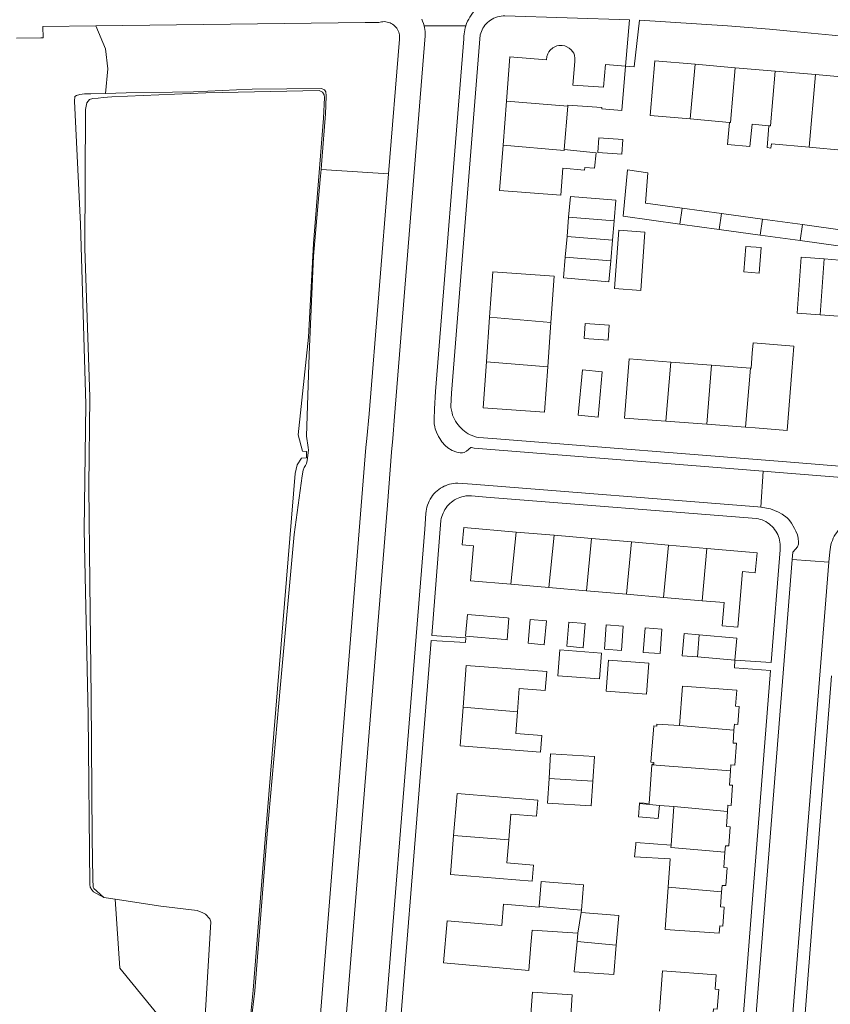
# Model space of a CAD drawing. Header units: metres. Extents: x 89888 to 94270, y 464165 to 468904.
# Tile 149 of 256: x 92521 to 92648, y 466661 to 466816. Entities that reach past the tile are written whole.
import ezdxf

# ---------------------------------------------------------------- set-up
doc = ezdxf.new("R2010")
doc.units = ezdxf.units.M
for name, color, linetype, lineweight in [('B_BEBOUWINGSGRENS_0', 251, 'CONTINUOUS', 13), ('B_TUSSENMUUR_0', 251, 'CONTINUOUS', 13), ('T_CULTUURGRENS_0', 251, 'CONTINUOUS', 13), ('V_WEGGRENS_0', 251, 'CONTINUOUS', 13), ('W_KADEMUUR_30CM_LIJN_0', 251, 'CONTINUOUS', 13), ('W_WATERGRENS_0', 251, 'CONTINUOUS', 13)]:
    doc.layers.add(name, color=color, linetype=linetype, lineweight=lineweight)

msp = doc.modelspace()

# ---------------------------------------------------------------- linework, layer by layer
at = {"layer": 'B_BEBOUWINGSGRENS_0'}
for p, q in [((92633.01, 466808.05), (92626.74, 466808.59)), ((92639.27, 466807.52), (92633.01, 466808.05)), ((92645.55, 466806.98), (92639.27, 466807.52)), ((92651.84, 466806.44), (92645.55, 466806.98)), ((92597.21, 466802.79), (92596.68, 466795.91)), ((92606.26, 466795.26), (92606.79, 466802.04)), ((92625.96, 466800.03), (92632.1, 466799.5)), ((92611.52, 466794.8), (92615.25, 466794.54)), ((92630.84, 466785.24), (92624.69, 466786.08)), ((92606.94, 466784.64), (92606.69, 466781.66)), ((92637.27, 466784.36), (92630.84, 466785.24)), ((92613.79, 466781.07), (92614.04, 466784.07)), ((92624.34, 466783.58), (92630.5, 466782.74)), ((92643.54, 466783.5), (92637.27, 466784.36)), ((92649.8, 466782.64), (92643.54, 466783.5)), ((92606.69, 466781.66), (92606.42, 466778.4)), ((92630.5, 466782.74), (92636.93, 466781.85)), ((92636.93, 466781.85), (92643.19, 466780.99)), ((92613.52, 466777.82), (92613.79, 466781.07)), ((92643.19, 466780.99), (92649.46, 466780.12)), ((92634.34, 466776.09), (92636.76, 466775.91)), ((92614.14, 466773.49), (92618.22, 466773.2)), ((92594.57, 466768.99), (92594.07, 466762.03)), ((92603.68, 466761.26), (92604.17, 466768.19)), ((92613.11, 466765.43), (92613.26, 466767.76)), ((92629.3, 466761.5), (92622.93, 466761.98)), ((92635.41, 466761.03), (92629.3, 466761.5)), ((92635.49, 466761.02), (92635.41, 466761.03)), ((92608.45, 466753.65), (92611.55, 466753.36)), ((92622.13, 466752.74), (92628.55, 466752.26)), ((92628.55, 466752.26), (92634.6, 466751.8)), ((92604.67, 466734.87), (92598.74, 466735.38)), ((92610.53, 466734.37), (92604.67, 466734.87)), ((92616.78, 466733.83), (92610.53, 466734.37)), ((92622.58, 466733.33), (92616.78, 466733.83)), ((92628.57, 466732.81), (92622.58, 466733.33)), ((92597.89, 466727.21), (92603.85, 466726.7)), ((92603.85, 466726.7), (92609.73, 466726.19)), ((92609.73, 466726.19), (92615.98, 466725.65)), ((92615.98, 466725.65), (92621.79, 466725.15)), ((92621.79, 466725.15), (92627.85, 466724.63)), ((92627.09, 466715.83), (92632.96, 466715.32)), ((92621.14, 466692.59), (92623.4, 466692.41)), ((92623.4, 466692.41), (92622.97, 466686.38)), ((92608.9, 466675.85), (92608.94, 466676.23)), ((92608.4, 466672.61), (92608.27, 466671.28))]:
    msp.add_line(p, q, dxfattribs=at)
for points in [[(92615.81, 466808.28), (92612.69, 466808.54), (92612.4, 466805), (92607.61, 466805.34), (92607.91, 466809.01), (92607.93, 466809.51), (92607.85, 466810.02), (92607.73, 466810.33), (92607.35, 466810.84), (92607.01, 466811.09), (92606.57, 466811.38), (92606.32, 466811.46), (92605.95, 466811.55), (92605.6, 466811.54), (92605.38, 466811.52), (92605.1, 466811.45), (92604.59, 466811.24), (92604.48, 466811.17), (92604.06, 466810.8), (92603.85, 466810.55), (92603.67, 466810.23), (92603.53, 466809.79), (92603.49, 466809.31)], [(92603.49, 466809.31), (92597.76, 466809.76), (92597.21, 466802.79)], [(92606.79, 466802.04), (92606.8, 466802.18), (92612.13, 466801.8), (92612.12, 466801.62), (92615.25, 466801.36), (92615.81, 466808.28)], [(92626.74, 466808.59), (92620.41, 466809.13), (92619.67, 466800.57), (92625.96, 466800.03)], [(92632.1, 466799.5), (92631.79, 466796.01), (92635.31, 466795.73), (92635.65, 466799.2), (92638.25, 466798.98)], [(92638.25, 466798.98), (92637.98, 466795.56), (92638.59, 466795.47), (92638.67, 466796.14), (92644.58, 466795.61)], [(92615.25, 466794.54), (92615.41, 466796.82), (92611.68, 466797.08), (92611.52, 466794.8)], [(92596.68, 466795.91), (92596.12, 466788.86), (92605.7, 466788.1), (92606.03, 466792.31), (92609.42, 466792.01), (92609.47, 466792.44), (92611.01, 466792.31), (92611.26, 466794.71), (92606.26, 466795.26)], [(92644.58, 466795.61), (92650.14, 466795.12), (92650.11, 466794.45), (92650.81, 466794.39)], [(92624.69, 466786.08), (92618.99, 466786.86), (92619.34, 466791.6), (92616.15, 466792.05), (92615.48, 466784.8), (92624.34, 466783.58)], [(92614.04, 466784.07), (92614.3, 466787.32), (92607.21, 466787.91), (92606.94, 466784.64)], [(92618.22, 466773.2), (92618.87, 466782.32), (92614.79, 466782.61), (92614.14, 466773.49)], [(92636.76, 466775.91), (92637.06, 466779.9), (92634.65, 466780.09), (92634.34, 466776.09)], [(92606.42, 466778.4), (92606.15, 466775.15), (92613.25, 466774.56), (92613.52, 466777.82)], [(92646.92, 466778.12), (92643.32, 466778.39), (92642.67, 466769.65), (92646.28, 466769.38)], [(92646.28, 466769.38), (92649.88, 466769.12), (92650.53, 466777.85), (92646.92, 466778.12)], [(92604.17, 466768.19), (92604.69, 466775.44), (92595.08, 466776.13), (92594.57, 466768.99)], [(92613.26, 466767.76), (92609.51, 466768.01), (92609.36, 466765.67), (92613.11, 466765.43)], [(92634.6, 466751.8), (92636.13, 466751.69), (92641.11, 466751.28), (92641.84, 466760.49), (92642.15, 466764.47), (92635.8, 466764.97), (92635.67, 466763.39), (92635.49, 466761.02)], [(92594.07, 466762.03), (92593.55, 466754.84), (92603.17, 466754.15), (92603.68, 466761.26)], [(92622.93, 466761.98), (92616.41, 466762.48), (92615.7, 466753.23), (92622.13, 466752.74)], [(92611.55, 466753.36), (92612.21, 466760.48), (92609.11, 466760.77), (92608.45, 466753.65)], [(92598.74, 466735.38), (92590.52, 466736.09), (92590.28, 466733.37), (92592.04, 466733.22), (92591.57, 466727.75), (92597.89, 466727.21)], [(92627.85, 466724.63), (92631.29, 466724.34), (92630.98, 466720.69), (92633.4, 466720.48), (92634.15, 466729.19), (92636.15, 466729.02), (92636.42, 466732.14), (92628.57, 466732.81)], [(92596.99, 466718.55), (92597.3, 466718.53), (92597.59, 466721.91), (92597.34, 466721.93), (92591.12, 466722.47), (92590.82, 466719.09), (92596.99, 466718.55)], [(92600.59, 466717.97), (92603.11, 466717.74), (92603.45, 466721.5), (92600.93, 466721.72), (92600.59, 466717.97)], [(92606.66, 466717.5), (92609.19, 466717.28), (92609.52, 466721.06), (92606.99, 466721.28), (92606.66, 466717.5)], [(92615.49, 466720.67), (92612.83, 466720.86), (92612.57, 466717.05), (92615.23, 466716.86), (92615.49, 466720.67)], [(92618.62, 466716.54), (92621.27, 466716.35), (92621.54, 466720.2), (92618.9, 466720.39), (92618.62, 466716.54)], [(92627.38, 466719.28), (92624.99, 466719.48), (92624.69, 466716.03), (92627.09, 466715.83)], [(92632.96, 466715.32), (92633.25, 466718.77), (92627.38, 466719.28)], [(92605.55, 466716.93), (92605.24, 466712.89), (92611.76, 466712.4), (92612.07, 466716.44), (92605.55, 466716.93)], [(92613.19, 466715.35), (92612.81, 466710.49), (92619.11, 466710.01), (92619.49, 466714.86), (92613.19, 466715.35)], [(92598.93, 466707.27), (92599.2, 466710.91), (92603.29, 466710.6), (92603.52, 466713.58), (92590.92, 466714.52), (92590.43, 466707.99)], [(92632.81, 466704.39), (92632.88, 466705.29), (92633.4, 466705.26), (92633.6, 466708.1), (92633.06, 466708.14), (92633.24, 466710.63), (92624.74, 466711.24), (92624.3, 466705.11)], [(92590.43, 466707.99), (92589.97, 466701.9), (92602.56, 466700.95), (92602.76, 466703.53), (92598.67, 466703.84), (92598.93, 466707.27)], [(92624.3, 466705.11), (92620.74, 466705.34), (92620.72, 466705.02), (92620.25, 466705.06), (92619.79, 466699.35), (92620.29, 466699.32), (92620.28, 466699.07), (92619.99, 466699.08), (92619.98, 466698.96)], [(92632.27, 466697.99), (92632.34, 466698.93), (92632.96, 466698.88), (92633.2, 466702.32), (92632.67, 466702.36), (92632.81, 466704.39)], [(92610.71, 466696.39), (92610.96, 466700.25), (92604.12, 466700.69), (92603.87, 466696.83)], [(92619.98, 466698.96), (92619.53, 466692.92), (92618.05, 466693.01), (92618.04, 466692.89)], [(92603.87, 466696.83), (92603.62, 466692.97), (92610.46, 466692.53), (92610.71, 466696.39)], [(92631.8, 466691.66), (92631.87, 466692.62), (92632.36, 466692.59), (92632.58, 466695.75), (92632.11, 466695.78), (92632.27, 466697.99)], [(92597.57, 466687.2), (92597.9, 466691.24), (92601.91, 466690.91), (92602.12, 466693.41), (92589.49, 466694.44), (92588.95, 466687.88)], [(92618.04, 466692.89), (92617.86, 466690.79), (92620.95, 466690.54), (92621.14, 466692.59)], [(92631.4, 466685.27), (92631.48, 466686.29), (92632.01, 466686.26), (92632.23, 466689.24), (92631.63, 466689.28), (92631.8, 466691.66)], [(92588.95, 466687.88), (92588.45, 466681.81), (92601.22, 466680.76), (92601.43, 466683.26), (92597.27, 466683.6), (92597.57, 466687.2)], [(92622.97, 466686.38), (92617.47, 466686.8), (92617.44, 466686.5), (92617.22, 466684.53), (92622.81, 466684.22), (92622.5, 466679.81)], [(92630.88, 466679.06), (92630.95, 466680.08), (92631.54, 466680.04), (92631.74, 466682.85), (92631.24, 466682.88), (92631.4, 466685.27)], [(92608.94, 466676.23), (92609.26, 466680.18), (92602.63, 466680.7), (92602.33, 466676.77)], [(92622.5, 466679.81), (92622.03, 466673.18), (92630.49, 466672.58), (92630.57, 466673.73), (92631.06, 466673.69), (92631.27, 466676.67), (92630.71, 466676.71), (92630.88, 466679.06)], [(92602.33, 466676.77), (92602.32, 466676.68), (92596.75, 466677.16), (92596.48, 466673.81), (92587.93, 466674.55), (92587.37, 466667.95), (92596.1, 466667.19), (92600.72, 466666.78), (92601.05, 466670.78), (92601.25, 466673.06), (92608.4, 466672.61)], [(92614.4, 466670.71), (92614.78, 466675.36), (92608.9, 466675.85)], [(92608.27, 466671.28), (92607.83, 466666.53), (92614.03, 466666.12), (92614.4, 466670.71)], [(92629.51, 466659.69), (92629.6, 466660.77), (92630.2, 466660.73), (92630.43, 466663.81), (92629.85, 466663.86), (92630.02, 466666.08), (92621.61, 466666.73), (92621.13, 466660.38)], [(92607.21, 466658.85), (92607.48, 466662.94), (92601.26, 466663.35), (92600.99, 466659.26), (92607.21, 466658.85)]]:
    msp.add_lwpolyline(points, dxfattribs=at)
at = {"layer": 'B_TUSSENMUUR_0'}
for p, q in [((92625.96, 466800.03), (92626.74, 466808.59)), ((92644.58, 466795.61), (92645.55, 466806.98)), ((92597.21, 466802.79), (92606.79, 466802.04)), ((92624.34, 466783.58), (92624.69, 466786.08)), ((92606.94, 466784.64), (92614.04, 466784.07)), ((92630.5, 466782.74), (92630.84, 466785.24)), ((92636.93, 466781.85), (92637.27, 466784.36)), ((92643.19, 466780.99), (92643.54, 466783.5)), ((92606.69, 466781.66), (92613.79, 466781.07)), ((92613.52, 466777.82), (92606.42, 466778.4)), ((92646.92, 466778.12), (92646.28, 466769.38)), ((92594.57, 466768.99), (92604.17, 466768.19)), ((92594.07, 466762.03), (92603.68, 466761.26)), ((92622.13, 466752.74), (92622.93, 466761.98)), ((92628.55, 466752.26), (92629.3, 466761.5)), ((92634.6, 466751.8), (92635.41, 466761.03)), ((92597.89, 466727.21), (92598.74, 466735.38)), ((92603.85, 466726.7), (92604.67, 466734.87)), ((92609.73, 466726.19), (92610.53, 466734.37)), ((92615.98, 466725.65), (92616.78, 466733.83)), ((92621.79, 466725.15), (92622.58, 466733.33)), ((92627.85, 466724.63), (92628.57, 466732.81)), ((92627.09, 466715.83), (92627.38, 466719.28)), ((92598.93, 466707.27), (92590.43, 466707.99)), ((92632.81, 466704.39), (92624.3, 466705.11)), ((92619.98, 466698.96), (92632.27, 466697.99)), ((92603.87, 466696.83), (92610.71, 466696.39)), ((92618.04, 466692.89), (92621.14, 466692.59)), ((92623.4, 466692.41), (92631.8, 466691.66)), ((92588.95, 466687.88), (92597.57, 466687.2)), ((92622.5, 466679.81), (92630.88, 466679.06)), ((92602.33, 466676.77), (92608.94, 466676.23)), ((92608.4, 466672.61), (92608.9, 466675.85)), ((92608.27, 466671.28), (92614.4, 466670.71))]:
    msp.add_line(p, q, dxfattribs=at)
for points in [[(92632.1, 466799.5), (92632.24, 466799.49), (92633.01, 466808.05)], [(92638.25, 466798.98), (92638.53, 466798.95), (92639.27, 466807.52)], [(92596.68, 466795.91), (92606.25, 466795.09), (92606.26, 466795.26)], [(92622.97, 466686.38), (92622.94, 466686.02), (92631.4, 466685.27)]]:
    msp.add_lwpolyline(points, dxfattribs=at)
at = {"layer": 'T_CULTUURGRENS_0'}
msp.add_line((92578.77, 466791.46), (92568.22, 466792.12), dxfattribs=at)
for points in [[(92532.97, 466814.59), (92534.5, 466811.02), (92534.82, 466807.87), (92534.49, 466804.02)], [(92534.49, 466804.02), (92537.7, 466804.1), (92544.98, 466804.23), (92548.23, 466804.3), (92554.98, 466804.6), (92557.4, 466804.71), (92568.28, 466804.82), (92568.76, 466804.57)], [(92568.76, 466804.57), (92568.96, 466804.28), (92569, 466803.64), (92568.96, 466802.12), (92568.88, 466800.82), (92568.34, 466793.52), (92568.22, 466792.12)], [(92529.64, 466802.82), (92529.7, 466803.54), (92529.96, 466803.71), (92530.48, 466803.87), (92531.21, 466803.95), (92532.16, 466803.96), (92534.49, 466804.02)], [(92534.24, 466678.21), (92532.62, 466679.07), (92532.35, 466679.37), (92532.1, 466679.8), (92532.04, 466680.23), (92531.76, 466706.72), (92531.12, 466735.75), (92531.41, 466755.39), (92530.57, 466783.56), (92529.64, 466802.82)], [(92568.22, 466792.12), (92568.07, 466790.55), (92567.02, 466778.54), (92566.34, 466763.17), (92565.93, 466750.37), (92566.18, 466748.61), (92566.23, 466748.18), (92566.04, 466746.58), (92565.9, 466746.12), (92565.75, 466745.78), (92565.56, 466745.47), (92565.38, 466745.05), (92565.24, 466744.17), (92564.02, 466735), (92561.87, 466711.53), (92559.75, 466688.16), (92557.85, 466663.58), (92556.33, 466651.15)], [(92535.97, 466677.94), (92536.7, 466667.12), (92543.63, 466658.62), (92544.89, 466647.91), (92547.73, 466641.93), (92556.23, 466640.99), (92566.62, 466640.99)]]:
    msp.add_lwpolyline(points, dxfattribs=at)
at = {"layer": 'V_WEGGRENS_0'}
for p, q in [((92616.48, 466815.57), (92615.81, 466808.28)), ((92590.85, 466814.61), (92584.31, 466814.63)), ((92520.55, 466812.68), (92524.38, 466812.73)), ((92637.37, 466744.9), (92637.03, 466739.25)), ((92647.67, 466730.67), (92636.72, 466594.28)), ((92641.91, 466731.11), (92647.67, 466730.67)), ((92590.83, 466718.83), (92585.51, 466719.19)), ((92638.64, 466714.98), (92632.96, 466715.32)), ((92638.54, 466713.71), (92631, 466618.12)), ((92640.68, 466617.86), (92648.09, 466712.9))]:
    msp.add_line(p, q, dxfattribs=at)
for points in [[(92596.13, 466818.91), (92595.74, 466818.85), (92595.37, 466818.77), (92595.01, 466818.67), (92594.65, 466818.55), (92594.3, 466818.41), (92593.96, 466818.25), (92593.63, 466818.07), (92593.31, 466817.87), (92593, 466817.65), (92592.71, 466817.41), (92592.43, 466817.15), (92592.17, 466816.88), (92591.92, 466816.59), (92591.7, 466816.29), (92591.49, 466815.98), (92591.3, 466815.65), (92591.13, 466815.32), (92590.98, 466814.97), (92590.85, 466814.61)], [(92583.95, 466815.65), (92584.09, 466815.32), (92584.21, 466814.98), (92584.31, 466814.63)], [(92593.67, 466814.46), (92593.85, 466814.7), (92594.04, 466814.93), (92594.25, 466815.14), (92594.48, 466815.34), (92594.72, 466815.51), (92594.97, 466815.67), (92595.24, 466815.81), (92595.51, 466815.92), (92595.79, 466816.02), (92596.08, 466816.09), (92596.38, 466816.14), (92596.68, 466816.16), (92596.97, 466816.16), (92616.48, 466815.57)], [(92615.81, 466808.28), (92617.19, 466808.18), (92618.01, 466815.49)], [(92618.01, 466815.49), (92630.18, 466814.71), (92631, 466814.66), (92631.81, 466814.6)], [(92524.38, 466812.73), (92524.71, 466812.73), (92524.68, 466814.48), (92532.97, 466814.59)], [(92532.97, 466814.59), (92575.12, 466815.15), (92577.22, 466815.11), (92577.43, 466815.18), (92577.65, 466815.22), (92577.88, 466815.25), (92578.11, 466815.26), (92578.33, 466815.24), (92578.56, 466815.2), (92578.77, 466815.15), (92578.99, 466815.07), (92579.19, 466814.97), (92579.39, 466814.85), (92579.57, 466814.72)], [(92579.57, 466814.72), (92579.74, 466814.57), (92579.9, 466814.41), (92580.04, 466814.23), (92580.16, 466814.04), (92580.26, 466813.84), (92580.35, 466813.63), (92580.42, 466813.41), (92580.46, 466813.19), (92580.49, 466812.97), (92580.49, 466812.74), (92580.47, 466812.51), (92578.77, 466791.46)], [(92584.31, 466814.63), (92584.38, 466814.32), (92584.43, 466814.02), (92584.47, 466813.71), (92584.49, 466813.4), (92584.5, 466813.09), (92584.5, 466813.02), (92579.68, 466753.47)], [(92590.85, 466814.61), (92590.76, 466814.3), (92590.68, 466813.98), (92590.62, 466813.66), (92590.58, 466813.34), (92590.55, 466813.01), (92590.54, 466812.68), (92590.55, 466812.57), (92586.12, 466757.39), (92585.96, 466754.68), (92585.9, 466753.02)], [(92588.69, 466754.03), (92588.64, 466754.24), (92588.59, 466754.44), (92588.56, 466754.65), (92588.53, 466754.86), (92588.51, 466755.07), (92588.61, 466757.11), (92593.12, 466813.18), (92593.2, 466813.45), (92593.29, 466813.72), (92593.4, 466813.97), (92593.53, 466814.22), (92593.67, 466814.46)], [(92631.81, 466814.6), (92635.08, 466814.35), (92638.35, 466814.08), (92641.62, 466813.79), (92644.88, 466813.48), (92648.15, 466813.15), (92651.41, 466812.8), (92654.66, 466812.43), (92657.92, 466812.03), (92661.17, 466811.62), (92664.42, 466811.18), (92667.67, 466810.73), (92670.91, 466810.25), (92746.68, 466798.04)], [(92578.77, 466791.46), (92575.73, 466753.9), (92575.36, 466750), (92575.23, 466748.62), (92566.62, 466640.99)], [(92642.33, 466746.26), (92595.02, 466750), (92592.88, 466750.17), (92592.53, 466750.25), (92592.19, 466750.34), (92591.86, 466750.47), (92591.54, 466750.61), (92591.22, 466750.77), (92590.92, 466750.95), (92590.63, 466751.16), (92590.36, 466751.38), (92590.1, 466751.62), (92589.85, 466751.88), (92589.63, 466752.15), (92589.42, 466752.43), (92589.23, 466752.73), (92589.06, 466753.04), (92588.92, 466753.36), (92588.79, 466753.69), (92588.69, 466754.03)], [(92578.58, 466739.6), (92579.24, 466747.9), (92579.41, 466750), (92579.68, 466753.47)], [(92585.9, 466753.02), (92585.91, 466752.3), (92585.99, 466751.85), (92586.07, 466751.52), (92586.26, 466750.99), (92586.56, 466750.35), (92586.78, 466750), (92587.1, 466749.49), (92587.64, 466748.92), (92588.03, 466748.56)], [(92588.03, 466748.56), (92588.71, 466748.15), (92589.46, 466747.89), (92589.98, 466747.8), (92590.35, 466747.79)], [(92637.37, 466744.9), (92592.16, 466748.51), (92591.72, 466748.59), (92591.64, 466748.59), (92590.96, 466748.03), (92590.61, 466747.85), (92590.35, 466747.79)], [(92741.21, 466738.21), (92710.16, 466740.71), (92642.33, 466746.26)], [(92654.88, 466743.48), (92639.87, 466744.7), (92637.37, 466744.9)], [(92589.58, 466743.04), (92589.25, 466743.03), (92588.92, 466742.99), (92588.6, 466742.94), (92588.28, 466742.86), (92587.97, 466742.76), (92587.66, 466742.64), (92587.57, 466742.6), (92587.48, 466742.56)], [(92637.03, 466739.25), (92636.55, 466739.34), (92591.82, 466742.89), (92589.58, 466743.04)], [(92587.48, 466742.56), (92587.18, 466742.41), (92586.89, 466742.23), (92586.62, 466742.04), (92586.35, 466741.83), (92586.11, 466741.6), (92585.87, 466741.35), (92585.66, 466741.09), (92585.46, 466740.82), (92585.28, 466740.53), (92585.12, 466740.24), (92584.99, 466739.93), (92584.87, 466739.61), (92584.77, 466739.29), (92584.7, 466738.96), (92584.65, 466738.63), (92584.62, 466738.29)], [(92585.51, 466719.19), (92586.96, 466737.19), (92587.02, 466737.49), (92587.09, 466737.79), (92587.19, 466738.08), (92587.3, 466738.36), (92587.44, 466738.64), (92587.59, 466738.91), (92587.76, 466739.16), (92587.95, 466739.41), (92588.15, 466739.64), (92588.37, 466739.86), (92588.6, 466740.06)], [(92588.6, 466740.06), (92588.84, 466740.24), (92589.1, 466740.41), (92589.37, 466740.56), (92589.65, 466740.69), (92589.93, 466740.81), (92590.23, 466740.9), (92590.52, 466740.97), (92590.83, 466741.03), (92591.13, 466741.06), (92591.44, 466741.07), (92591.75, 466741.06), (92594.04, 466740.86), (92636.33, 466737.52), (92636.64, 466737.46), (92636.93, 466737.37), (92637.23, 466737.27), (92637.51, 466737.15), (92637.79, 466737.01), (92638.05, 466736.84), (92638.3, 466736.67), (92638.54, 466736.47), (92638.77, 466736.26), (92638.98, 466736.03), (92639.17, 466735.79)], [(92578.58, 466739.6), (92569.9, 466631.73), (92569.02, 466621.97), (92567.98, 466612.22), (92567.57, 466604.39), (92567.22, 466600.28)], [(92641.79, 466736.77), (92641.39, 466737.32), (92641.12, 466737.58), (92640.33, 466738.16), (92639.76, 466738.48), (92638.52, 466738.99), (92637.03, 466739.25)], [(92573.37, 466599.74), (92573.63, 466603.03), (92576.06, 466631.81), (92584.43, 466735.83), (92584.62, 466738.29)], [(92641.79, 466736.77), (92642.3, 466735.93), (92642.51, 466735.51), (92642.74, 466734.95), (92642.87, 466734.41), (92642.93, 466733.8), (92642.9, 466733.5), (92642.74, 466733.08), (92642.46, 466732.7), (92642, 466732.23), (92641.91, 466731.11)], [(92639.17, 466735.79), (92639.35, 466735.54), (92639.51, 466735.27), (92639.65, 466734.99), (92639.76, 466734.71), (92639.87, 466734.42), (92639.94, 466734.12), (92640, 466733.81), (92640.04, 466733.51), (92640.06, 466733.2), (92640.05, 466732.89), (92640.02, 466732.58), (92638.64, 466714.98)], [(92647.67, 466730.67), (92647.8, 466732.31), (92647.84, 466732.66), (92647.9, 466733.02), (92647.98, 466733.38), (92648.08, 466733.72), (92648.2, 466734.06), (92648.34, 466734.4), (92648.5, 466734.72), (92648.68, 466735.03), (92648.88, 466735.33), (92649.1, 466735.62), (92649.33, 466735.9), (92649.58, 466736.16), (92649.84, 466736.41)], [(92641.91, 466731.11), (92631.39, 466598.09), (92631.26, 466596.97), (92632.1, 466596.08), (92632.04, 466595.21)], [(92577.65, 466621.91), (92578.58, 466633.38), (92585.45, 466718.43)], [(92585.45, 466718.43), (92590.78, 466718.07), (92590.83, 466718.83)], [(92632.96, 466715.32), (92632.87, 466714.14), (92638.54, 466713.71)]]:
    msp.add_lwpolyline(points, dxfattribs=at)
at = {"layer": 'W_KADEMUUR_30CM_LIJN_0'}
msp.add_lwpolyline([(92565.14, 466746.92), (92565.93, 466746.98), (92565.91, 466747.99), (92565.28, 466748.04)], dxfattribs=at)
at = {"layer": 'W_WATERGRENS_0'}
msp.add_line((92535.97, 466677.94), (92534.24, 466678.21), dxfattribs=at)
for points in [[(92565.28, 466748.04), (92564.6, 466750.6), (92566.24, 466765.86), (92567.01, 466780.54), (92568.61, 466800.13), (92568.75, 466803.37), (92568.69, 466803.81), (92568.42, 466804.2), (92567.9, 466804.48), (92550.19, 466804.12), (92535.49, 466803.49), (92534.1, 466803.39), (92533.32, 466803.3), (92532.47, 466803.22), (92531.98, 466803.09), (92531.53, 466802.58), (92531.35, 466801.51), (92531.25, 466779.74), (92532, 466756.56), (92531.89, 466742.58), (92532.02, 466727.44), (92532.22, 466709.55), (92532.41, 466687.49), (92532.49, 466681.09), (92532.57, 466679.81), (92532.66, 466679.57), (92533.05, 466679.22), (92534.24, 466678.21)], [(92564.16, 466744.57), (92564.48, 466745.91), (92565.14, 466746.92)], [(92556.33, 466651.15), (92557.56, 466663.7), (92559.47, 466687.33), (92564.16, 466744.57)], [(92556.33, 466651.15), (92555.93, 466650.17), (92555.44, 466649.48), (92554.88, 466648.91), (92554.23, 466648.48), (92553.02, 466648.07), (92552.4, 466647.98), (92551.62, 466647.96), (92551.08, 466648.09), (92550.59, 466648.29), (92550.24, 466648.54), (92549.98, 466648.88), (92549.67, 466649.53), (92549.65, 466649.92), (92549.59, 466650.89), (92550.1, 466660.51), (92550.95, 466674.36), (92550.8, 466674.86), (92550.13, 466675.58), (92549.7, 466675.81), (92548.8, 466676.13), (92543.14, 466676.83), (92535.97, 466677.94)]]:
    msp.add_lwpolyline(points, dxfattribs=at)

doc.saveas('drawing.dxf')
